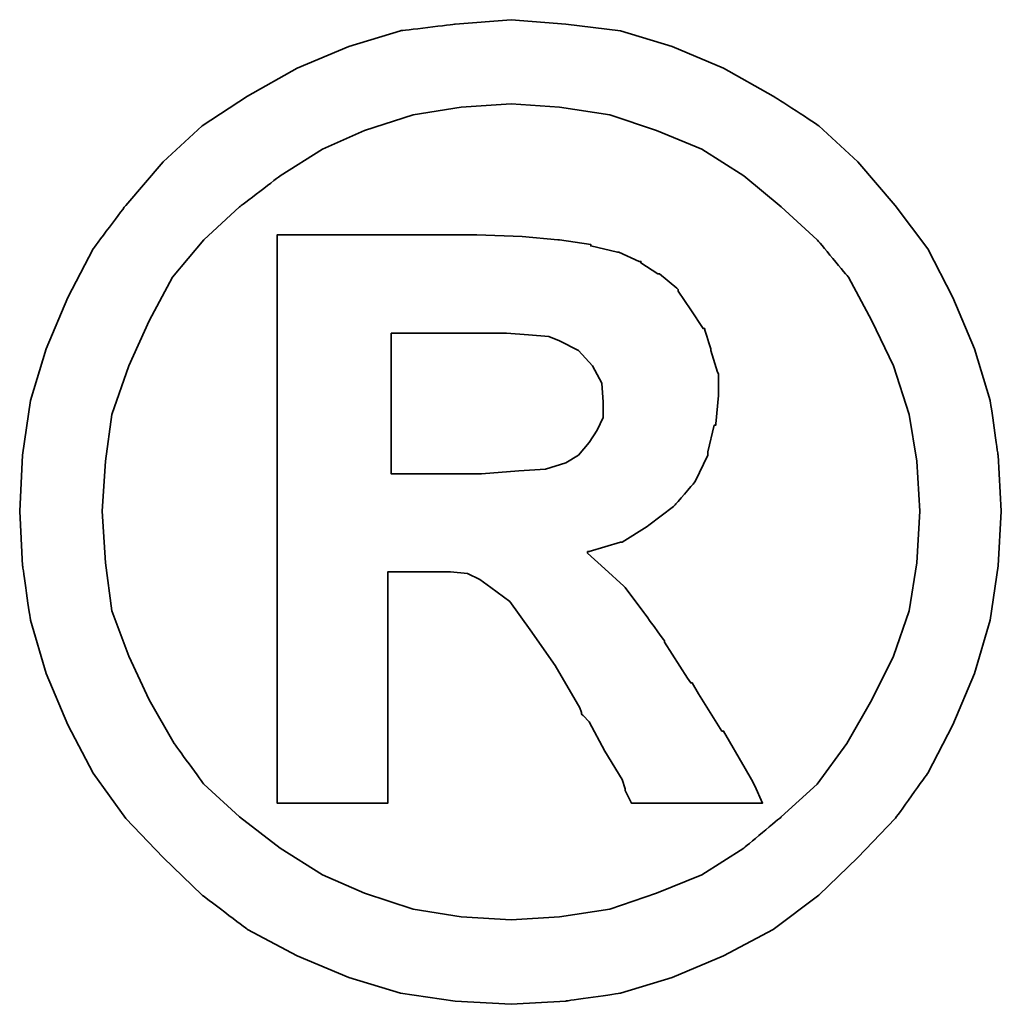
# Model space of a CAD drawing. Header units: millimetres. Extents: x -212 to 3135, y -1694 to 860.
# Tile 231 of 256: x 89.21 to 90.69, y -646.49 to -645.01. Entities that reach past the tile are written whole.
import ezdxf

# ---------------------------------------------------------------- set-up
doc = ezdxf.new("R2010")
doc.units = ezdxf.units.MM
doc.layers.add('DIM', color=4, linetype='CONTINUOUS')
doc.layers.add('layer 1', color=7, linetype='CONTINUOUS')

# ---------------------------------------------------------------- blocks, each defined once
blk = doc.blocks.new('TBI MOTION logo(完整正式版)')
at = {"layer": 'layer 1', "color": 22, "lineweight": 35}
for points, knots in [([(81.20634, 4.98624), (81.20634, 4.98624), (81.18649, 5.32862), (81.18649, 5.32862), (81.18649, 5.32862), (81.18649, 5.32862), (81.13886, 5.66206), (81.13886, 5.66206), (81.13886, 5.66206), (81.13886, 5.66206), (81.04359, 5.97764), (81.04359, 5.97764), (81.04359, 5.97764), (81.04359, 5.97764), (80.91061, 6.29124), (80.91061, 6.29124), (80.91061, 6.29124), (80.91061, 6.29124), (80.75778, 6.58697), (80.75778, 6.58697), (80.75778, 6.58697), (80.75778, 6.58697), (80.5593, 6.85294), (80.5593, 6.85294), (80.5593, 6.85294), (80.5593, 6.85294), (80.33105, 7.1189), (80.33105, 7.1189), (80.33105, 7.1189), (80.33105, 7.1189), (80.09287, 7.33921), (80.09287, 7.33921), (80.09287, 7.33921), (80.09287, 7.33921), (79.815, 7.51982), (79.815, 7.51982), (79.815, 7.51982), (79.815, 7.51982), (79.51133, 7.69051), (79.51133, 7.69051), (79.51133, 7.69051), (79.51133, 7.69051), (79.19773, 7.8235), (79.19773, 7.8235), (79.19773, 7.8235), (79.19773, 7.8235), (78.88215, 7.91877), (78.88215, 7.91877), (78.88215, 7.91877), (78.88215, 7.91877), (78.54871, 7.95846), (78.54871, 7.95846), (78.54871, 7.95846), (78.54871, 7.95846), (78.21526, 7.98625), (78.21526, 7.98625), (78.21526, 7.98625), (78.21526, 7.98625), (77.87388, 7.95846), (77.87388, 7.95846), (77.87388, 7.95846), (77.87388, 7.95846), (77.54044, 7.91877), (77.54044, 7.91877), (77.54044, 7.91877), (77.54044, 7.91877), (77.22485, 7.8235), (77.22485, 7.8235), (77.22485, 7.8235), (77.22485, 7.8235), (76.91027, 7.69051), (76.91027, 7.69051), (76.91027, 7.69051), (76.91027, 7.69051), (76.6056, 7.51982), (76.6056, 7.51982), (76.6056, 7.51982), (76.6056, 7.51982), (76.32972, 7.33921), (76.32972, 7.33921), (76.32972, 7.33921), (76.32972, 7.33921), (76.09154, 7.1189), (76.09154, 7.1189), (76.09154, 7.1189), (76.09154, 7.1189), (75.86329, 6.85294), (75.86329, 6.85294), (75.86329, 6.85294), (75.86329, 6.85294), (75.66382, 6.58697), (75.66382, 6.58697), (75.66382, 6.58697), (75.66382, 6.58697), (75.51099, 6.29124), (75.51099, 6.29124), (75.51099, 6.29124), (75.51099, 6.29124), (75.37702, 5.97764), (75.37702, 5.97764), (75.37702, 5.97764), (75.37702, 5.97764), (75.28175, 5.66206), (75.28175, 5.66206), (75.28175, 5.66206), (75.28175, 5.66206), (75.23411, 5.32862), (75.23411, 5.32862), (75.23411, 5.32862), (75.23411, 5.32862), (75.21625, 4.98624), (75.21625, 4.98624), (75.21625, 4.98624), (75.21625, 4.98624), (75.23411, 4.6528), (75.23411, 4.6528), (75.23411, 4.6528), (75.23411, 4.6528), (75.28175, 4.32035), (75.28175, 4.32035), (75.28175, 4.32035), (75.28175, 4.32035), (75.37702, 3.99583), (75.37702, 3.99583), (75.37702, 3.99583), (75.37702, 3.99583), (75.51099, 3.68224), (75.51099, 3.68224), (75.51099, 3.68224), (75.51099, 3.68224), (75.66382, 3.38749), (75.66382, 3.38749), (75.66382, 3.38749), (75.66382, 3.38749), (75.86329, 3.10963), (75.86329, 3.10963), (75.86329, 3.10963), (75.86329, 3.10963), (76.09154, 2.87145), (76.09154, 2.87145), (76.09154, 2.87145), (76.09154, 2.87145), (76.32972, 2.6432), (76.32972, 2.6432), (76.32972, 2.6432), (76.32972, 2.6432), (76.6056, 2.43381), (76.6056, 2.43381), (76.6056, 2.43381), (76.6056, 2.43381), (76.91027, 2.27205), (76.91027, 2.27205), (76.91027, 2.27205), (76.91027, 2.27205), (77.22485, 2.13906), (77.22485, 2.13906), (77.22485, 2.13906), (77.22485, 2.13906), (77.54044, 2.0438), (77.54044, 2.0438), (77.54044, 2.0438), (77.54044, 2.0438), (77.87388, 1.99616), (77.87388, 1.99616), (77.87388, 1.99616), (77.87388, 1.99616), (78.21526, 1.97631), (78.21526, 1.97631), (78.21526, 1.97631), (78.21526, 1.97631), (78.54871, 1.99616), (78.54871, 1.99616), (78.54871, 1.99616), (78.54871, 1.99616), (78.88215, 2.0438), (78.88215, 2.0438), (78.88215, 2.0438), (78.88215, 2.0438), (79.19773, 2.13906), (79.19773, 2.13906), (79.19773, 2.13906), (79.19773, 2.13906), (79.51133, 2.27205), (79.51133, 2.27205), (79.51133, 2.27205), (79.51133, 2.27205), (79.815, 2.43381), (79.815, 2.43381), (79.815, 2.43381), (79.815, 2.43381), (80.09287, 2.6432), (80.09287, 2.6432), (80.09287, 2.6432), (80.09287, 2.6432), (80.33105, 2.87145), (80.33105, 2.87145), (80.33105, 2.87145), (80.33105, 2.87145), (80.5593, 3.10963), (80.5593, 3.10963), (80.5593, 3.10963), (80.5593, 3.10963), (80.75778, 3.38749), (80.75778, 3.38749), (80.75778, 3.38749), (80.75778, 3.38749), (80.91061, 3.68224), (80.91061, 3.68224), (80.91061, 3.68224), (80.91061, 3.68224), (81.04359, 3.99583), (81.04359, 3.99583), (81.04359, 3.99583), (81.04359, 3.99583), (81.13886, 4.32035), (81.13886, 4.32035), (81.13886, 4.32035), (81.13886, 4.32035), (81.18649, 4.6528), (81.18649, 4.6528), (81.18649, 4.6528), (81.18649, 4.6528), (81.20634, 4.98624), (81.20634, 4.98624)], [0, 0, 0, 0, 0.0178571, 0.0178571, 0.0178571, 0.0178572, 0.0357143, 0.0357143, 0.0357143, 0.0357143, 0.0535714, 0.0535714, 0.0535714, 0.0535714, 0.0714286, 0.0714286, 0.0714286, 0.0714286, 0.0892857, 0.0892857, 0.0892857, 0.0892857, 0.1071429, 0.1071429, 0.1071429, 0.1071429, 0.125, 0.125, 0.125, 0.125, 0.1428571, 0.1428571, 0.1428571, 0.1428572, 0.1607143, 0.1607143, 0.1607143, 0.1607143, 0.1785714, 0.1785714, 0.1785714, 0.1785714, 0.1964286, 0.1964286, 0.1964286, 0.1964286, 0.2142857, 0.2142857, 0.2142857, 0.2142857, 0.2321429, 0.2321429, 0.2321429, 0.2321429, 0.25, 0.25, 0.25, 0.25, 0.2678571, 0.2678571, 0.2678571, 0.2678572, 0.2857143, 0.2857143, 0.2857143, 0.2857143, 0.3035714, 0.3035714, 0.3035714, 0.3035714, 0.3214286, 0.3214286, 0.3214286, 0.3214286, 0.3392857, 0.3392857, 0.3392857, 0.3392857, 0.3571429, 0.3571429, 0.3571429, 0.3571429, 0.375, 0.375, 0.375, 0.375, 0.3928571, 0.3928571, 0.3928571, 0.3928572, 0.4107143, 0.4107143, 0.4107143, 0.4107143, 0.4285714, 0.4285714, 0.4285714, 0.4285714, 0.4464286, 0.4464286, 0.4464286, 0.4464286, 0.4642857, 0.4642857, 0.4642857, 0.4642857, 0.4821429, 0.4821429, 0.4821429, 0.4821429, 0.5, 0.5, 0.5, 0.5, 0.5178571, 0.5178571, 0.5178571, 0.5178572, 0.5357143, 0.5357143, 0.5357143, 0.5357143, 0.5535714, 0.5535714, 0.5535714, 0.5535714, 0.5714286, 0.5714286, 0.5714286, 0.5714286, 0.5892857, 0.5892857, 0.5892857, 0.5892857, 0.6071429, 0.6071429, 0.6071429, 0.6071429, 0.625, 0.625, 0.625, 0.625, 0.6428571, 0.6428571, 0.6428571, 0.6428572, 0.6607143, 0.6607143, 0.6607143, 0.6607143, 0.6785714, 0.6785714, 0.6785714, 0.6785714, 0.6964286, 0.6964286, 0.6964286, 0.6964286, 0.7142857, 0.7142857, 0.7142857, 0.7142857, 0.7321429, 0.7321429, 0.7321429, 0.7321429, 0.75, 0.75, 0.75, 0.75, 0.7678571, 0.7678571, 0.7678571, 0.7678572, 0.7857143, 0.7857143, 0.7857143, 0.7857143, 0.8035714, 0.8035714, 0.8035714, 0.8035714, 0.8214286, 0.8214286, 0.8214286, 0.8214286, 0.8392857, 0.8392857, 0.8392857, 0.8392857, 0.8571429, 0.8571429, 0.8571429, 0.8571429, 0.875, 0.875, 0.875, 0.875, 0.8928571, 0.8928571, 0.8928571, 0.8928572, 0.9107143, 0.9107143, 0.9107143, 0.9107143, 0.9285714, 0.9285714, 0.9285714, 0.9285714, 0.9464286, 0.9464286, 0.9464286, 0.9464286, 0.9642857, 0.9642857, 0.9642857, 0.9642857, 0.9821429, 0.9821429, 0.9821429, 0.9821429, 1, 1, 1, 1]), ([(80.71014, 4.98624), (80.71014, 4.98624), (80.69129, 5.29091), (80.69129, 5.29091), (80.69129, 5.29091), (80.69129, 5.29091), (80.64464, 5.57672), (80.64464, 5.57672), (80.64464, 5.57672), (80.64464, 5.57672), (80.54937, 5.87245), (80.54937, 5.87245), (80.54937, 5.87245), (80.54937, 5.87245), (80.41639, 6.14833), (80.41639, 6.14833), (80.41639, 6.14833), (80.41639, 6.14833), (80.27349, 6.41429), (80.27349, 6.41429), (80.27349, 6.41429), (80.27349, 6.41429), (80.08295, 6.64255), (80.08295, 6.64255), (80.08295, 6.64255), (80.08295, 6.64255), (79.86264, 6.84301), (79.86264, 6.84301), (79.86264, 6.84301), (79.86264, 6.84301), (79.63439, 7.03355), (79.63439, 7.03355), (79.63439, 7.03355), (79.63439, 7.03355), (79.37835, 7.1963), (79.37835, 7.1963), (79.37835, 7.1963), (79.37835, 7.1963), (79.10246, 7.30944), (79.10246, 7.30944), (79.10246, 7.30944), (79.10246, 7.30944), (78.81665, 7.40471), (78.81665, 7.40471), (78.81665, 7.40471), (78.81665, 7.40471), (78.511, 7.45234), (78.511, 7.45234), (78.511, 7.45234), (78.511, 7.45234), (78.21526, 7.47219), (78.21526, 7.47219), (78.21526, 7.47219), (78.21526, 7.47219), (77.9106, 7.45234), (77.9106, 7.45234), (77.9106, 7.45234), (77.9106, 7.45234), (77.61685, 7.40471), (77.61685, 7.40471), (77.61685, 7.40471), (77.61685, 7.40471), (77.32012, 7.30944), (77.32012, 7.30944), (77.32012, 7.30944), (77.32012, 7.30944), (77.06309, 7.1963), (77.06309, 7.1963), (77.06309, 7.1963), (77.06309, 7.1963), (76.80606, 7.03355), (76.80606, 7.03355), (76.80606, 7.03355), (76.80606, 7.03355), (76.55797, 6.84301), (76.55797, 6.84301), (76.55797, 6.84301), (76.55797, 6.84301), (76.34063, 6.64255), (76.34063, 6.64255), (76.34063, 6.64255), (76.34063, 6.64255), (76.1491, 6.41429), (76.1491, 6.41429), (76.1491, 6.41429), (76.1491, 6.41429), (76.0062, 6.14833), (76.0062, 6.14833), (76.0062, 6.14833), (76.0062, 6.14833), (75.88314, 5.87245), (75.88314, 5.87245), (75.88314, 5.87245), (75.88314, 5.87245), (75.77794, 5.57672), (75.77794, 5.57672), (75.77794, 5.57672), (75.77794, 5.57672), (75.73924, 5.29091), (75.73924, 5.29091), (75.73924, 5.29091), (75.73924, 5.29091), (75.72039, 4.98624), (75.72039, 4.98624), (75.72039, 4.98624), (75.72039, 4.98624), (75.73924, 4.67165), (75.73924, 4.67165), (75.73924, 4.67165), (75.73924, 4.67165), (75.77794, 4.37791), (75.77794, 4.37791), (75.77794, 4.37791), (75.77794, 4.37791), (75.88314, 4.10102), (75.88314, 4.10102), (75.88314, 4.10102), (75.88314, 4.10102), (76.0062, 3.83407), (76.0062, 3.83407), (76.0062, 3.83407), (76.0062, 3.83407), (76.15902, 3.56811), (76.15902, 3.56811), (76.15902, 3.56811), (76.15902, 3.56811), (76.34063, 3.32001), (76.34063, 3.32001), (76.34063, 3.32001), (76.34063, 3.32001), (76.55797, 3.11955), (76.55797, 3.11955), (76.55797, 3.11955), (76.55797, 3.11955), (76.80606, 2.92901), (76.80606, 2.92901), (76.80606, 2.92901), (76.80606, 2.92901), (77.06309, 2.76725), (77.06309, 2.76725), (77.06309, 2.76725), (77.06309, 2.76725), (77.32012, 2.65412), (77.32012, 2.65412), (77.32012, 2.65412), (77.32012, 2.65412), (77.61685, 2.55786), (77.61685, 2.55786), (77.61685, 2.55786), (77.61685, 2.55786), (77.9106, 2.51022), (77.9106, 2.51022), (77.9106, 2.51022), (77.9106, 2.51022), (78.21526, 2.49137), (78.21526, 2.49137), (78.21526, 2.49137), (78.21526, 2.49137), (78.511, 2.51022), (78.511, 2.51022), (78.511, 2.51022), (78.511, 2.51022), (78.81665, 2.55786), (78.81665, 2.55786), (78.81665, 2.55786), (78.81665, 2.55786), (79.10246, 2.65412), (79.10246, 2.65412), (79.10246, 2.65412), (79.10246, 2.65412), (79.37835, 2.76725), (79.37835, 2.76725), (79.37835, 2.76725), (79.37835, 2.76725), (79.63439, 2.92901), (79.63439, 2.92901), (79.63439, 2.92901), (79.63439, 2.92901), (79.86264, 3.11955), (79.86264, 3.11955), (79.86264, 3.11955), (79.86264, 3.11955), (80.08295, 3.32001), (80.08295, 3.32001), (80.08295, 3.32001), (80.08295, 3.32001), (80.26356, 3.56811), (80.26356, 3.56811), (80.26356, 3.56811), (80.26356, 3.56811), (80.41639, 3.83407), (80.41639, 3.83407), (80.41639, 3.83407), (80.41639, 3.83407), (80.54937, 4.10102), (80.54937, 4.10102), (80.54937, 4.10102), (80.54937, 4.10102), (80.64464, 4.37791), (80.64464, 4.37791), (80.64464, 4.37791), (80.64464, 4.37791), (80.69129, 4.67165), (80.69129, 4.67165), (80.69129, 4.67165), (80.69129, 4.67165), (80.71014, 4.98624), (80.71014, 4.98624)], [0, 0, 0, 0, 0.0192308, 0.0192308, 0.0192308, 0.0192308, 0.0384615, 0.0384615, 0.0384615, 0.0384615, 0.0576923, 0.0576923, 0.0576923, 0.0576923, 0.0769231, 0.0769231, 0.0769231, 0.0769231, 0.0961538, 0.0961538, 0.0961538, 0.0961539, 0.1153846, 0.1153846, 0.1153846, 0.1153846, 0.1346154, 0.1346154, 0.1346154, 0.1346154, 0.1538462, 0.1538462, 0.1538462, 0.1538462, 0.1730769, 0.1730769, 0.1730769, 0.1730769, 0.1923077, 0.1923077, 0.1923077, 0.1923077, 0.2115385, 0.2115385, 0.2115385, 0.2115385, 0.2307692, 0.2307692, 0.2307692, 0.2307692, 0.25, 0.25, 0.25, 0.25, 0.2692308, 0.2692308, 0.2692308, 0.2692308, 0.2884615, 0.2884615, 0.2884615, 0.2884615, 0.3076923, 0.3076923, 0.3076923, 0.3076923, 0.3269231, 0.3269231, 0.3269231, 0.3269231, 0.3461538, 0.3461538, 0.3461538, 0.3461539, 0.3653846, 0.3653846, 0.3653846, 0.3653846, 0.3846154, 0.3846154, 0.3846154, 0.3846154, 0.4038462, 0.4038462, 0.4038462, 0.4038462, 0.4230769, 0.4230769, 0.4230769, 0.4230769, 0.4423077, 0.4423077, 0.4423077, 0.4423077, 0.4615385, 0.4615385, 0.4615385, 0.4615385, 0.4807692, 0.4807692, 0.4807692, 0.4807692, 0.5, 0.5, 0.5, 0.5, 0.5192308, 0.5192308, 0.5192308, 0.5192308, 0.5384615, 0.5384615, 0.5384615, 0.5384615, 0.5576923, 0.5576923, 0.5576923, 0.5576923, 0.5769231, 0.5769231, 0.5769231, 0.5769231, 0.5961538, 0.5961538, 0.5961538, 0.5961539, 0.6153846, 0.6153846, 0.6153846, 0.6153846, 0.6346154, 0.6346154, 0.6346154, 0.6346154, 0.6538462, 0.6538462, 0.6538462, 0.6538462, 0.6730769, 0.6730769, 0.6730769, 0.6730769, 0.6923077, 0.6923077, 0.6923077, 0.6923077, 0.7115385, 0.7115385, 0.7115385, 0.7115385, 0.7307692, 0.7307692, 0.7307692, 0.7307692, 0.75, 0.75, 0.75, 0.75, 0.7692308, 0.7692308, 0.7692308, 0.7692308, 0.7884615, 0.7884615, 0.7884615, 0.7884615, 0.8076923, 0.8076923, 0.8076923, 0.8076923, 0.8269231, 0.8269231, 0.8269231, 0.8269231, 0.8461538, 0.8461538, 0.8461538, 0.8461539, 0.8653846, 0.8653846, 0.8653846, 0.8653846, 0.8846154, 0.8846154, 0.8846154, 0.8846154, 0.9038462, 0.9038462, 0.9038462, 0.9038462, 0.9230769, 0.9230769, 0.9230769, 0.9230769, 0.9423077, 0.9423077, 0.9423077, 0.9423077, 0.9615385, 0.9615385, 0.9615385, 0.9615385, 0.9807692, 0.9807692, 0.9807692, 0.9807692, 1, 1, 1, 1]), ([(76.78721, 3.2823), (76.78721, 3.2823), (76.78721, 3.32001), (76.78721, 3.32001), (76.78721, 3.32001), (76.78721, 3.32001), (76.78721, 3.42422), (76.78721, 3.42422), (76.78721, 3.42422), (76.78721, 3.42422), (76.78721, 3.59689), (76.78721, 3.59689), (76.78721, 3.59689), (76.78721, 3.59689), (76.78721, 3.80529), (76.78721, 3.80529), (76.78721, 3.80529), (76.78721, 3.80529), (76.78721, 4.0524), (76.78721, 4.0524), (76.78721, 4.0524), (76.78721, 4.0524), (76.78721, 4.32035), (76.78721, 4.32035), (76.78721, 4.32035), (76.78721, 4.32035), (76.78721, 4.92868), (76.78721, 4.92868), (76.78721, 4.92868), (76.78721, 4.92868), (76.78721, 5.53801), (76.78721, 5.53801), (76.78721, 5.53801), (76.78721, 5.53801), (76.78721, 5.82482), (76.78721, 5.82482), (76.78721, 5.82482), (76.78721, 5.82482), (76.78721, 6.07291), (76.78721, 6.07291), (76.78721, 6.07291), (76.78721, 6.07291), (76.78721, 6.30017), (76.78721, 6.30017), (76.78721, 6.30017), (76.78721, 6.30017), (76.78721, 6.45399), (76.78721, 6.45399), (76.78721, 6.45399), (76.78721, 6.45399), (76.78721, 6.5572), (76.78721, 6.5572), (76.78721, 6.5572), (76.78721, 6.5572), (76.78721, 6.59689), (76.78721, 6.59689), (76.78721, 6.59689), (76.78721, 6.59689), (76.78721, 6.67232), (76.78721, 6.67232), (76.78721, 6.67232), (76.78721, 6.67232), (76.8537, 6.67232), (76.8537, 6.67232), (76.8537, 6.67232), (76.8537, 6.67232), (76.87355, 6.67232), (76.87355, 6.67232), (76.87355, 6.67232), (76.87355, 6.67232), (76.91027, 6.67232), (76.91027, 6.67232), (76.91027, 6.67232), (76.91027, 6.67232), (77.04424, 6.67232), (77.04424, 6.67232), (77.04424, 6.67232), (77.04424, 6.67232), (77.22485, 6.67232), (77.22485, 6.67232), (77.22485, 6.67232), (77.22485, 6.67232), (77.43524, 6.67232), (77.43524, 6.67232), (77.43524, 6.67232), (77.43524, 6.67232), (77.65357, 6.67232), (77.65357, 6.67232), (77.65357, 6.67232), (77.65357, 6.67232), (77.82625, 6.67232), (77.82625, 6.67232), (77.82625, 6.67232), (77.82625, 6.67232), (77.94037, 6.67232), (77.94037, 6.67232), (77.94037, 6.67232), (77.94037, 6.67232), (77.97709, 6.67232), (77.97709, 6.67232), (77.97709, 6.67232), (77.97709, 6.67232), (77.99694, 6.67232), (77.99694, 6.67232), (77.99694, 6.67232), (77.99694, 6.67232), (78.00686, 6.67232), (78.00686, 6.67232), (78.00686, 6.67232), (78.00686, 6.67232), (78.28275, 6.6624), (78.28275, 6.6624), (78.28275, 6.6624), (78.28275, 6.6624), (78.50107, 6.64255), (78.50107, 6.64255), (78.50107, 6.64255), (78.50107, 6.64255), (78.511, 6.64255), (78.511, 6.64255), (78.511, 6.64255), (78.511, 6.64255), (78.70154, 6.61476), (78.70154, 6.61476), (78.70154, 6.61476), (78.70154, 6.61476), (78.70154, 6.60483), (78.70154, 6.60483), (78.70154, 6.60483), (78.70154, 6.60483), (78.86429, 6.56713), (78.86429, 6.56713), (78.86429, 6.56713), (78.86429, 6.56713), (78.87223, 6.56713), (78.87223, 6.56713), (78.87223, 6.56713), (78.87223, 6.56713), (78.99727, 6.51056), (78.99727, 6.51056), (78.99727, 6.51056), (78.99727, 6.51056), (79.00719, 6.51056), (79.00719, 6.51056), (79.00719, 6.51056), (79.00719, 6.51056), (79.00719, 6.50162), (79.00719, 6.50162), (79.00719, 6.50162), (79.00719, 6.50162), (79.1104, 6.43415), (79.1104, 6.43415), (79.1104, 6.43415), (79.1104, 6.43415), (79.12132, 6.43415), (79.12132, 6.43415), (79.12132, 6.43415), (79.12132, 6.43415), (79.22552, 6.34781), (79.22552, 6.34781), (79.22552, 6.34781), (79.22552, 6.34781), (79.23544, 6.33888), (79.23544, 6.33888), (79.23544, 6.33888), (79.23544, 6.33888), (79.23544, 6.32895), (79.23544, 6.32895), (79.23544, 6.32895), (79.23544, 6.32895), (79.31087, 6.21483), (79.31087, 6.21483), (79.31087, 6.21483), (79.31087, 6.21483), (79.38629, 6.1007), (79.38629, 6.1007), (79.38629, 6.1007), (79.38629, 6.1007), (79.3972, 6.1007), (79.3972, 6.1007), (79.3972, 6.1007), (79.3972, 6.1007), (79.3972, 6.09078), (79.3972, 6.09078), (79.3972, 6.09078), (79.3972, 6.09078), (79.43392, 5.97764), (79.43392, 5.97764), (79.43392, 5.97764), (79.43392, 5.97764), (79.43392, 5.96772), (79.43392, 5.96772), (79.43392, 5.96772), (79.43392, 5.96772), (79.47362, 5.83474), (79.47362, 5.83474), (79.47362, 5.83474), (79.47362, 5.83474), (79.48156, 5.82482), (79.48156, 5.82482), (79.48156, 5.82482), (79.48156, 5.82482), (79.48156, 5.69977), (79.48156, 5.69977), (79.48156, 5.69977), (79.48156, 5.69977), (79.48156, 5.69183), (79.48156, 5.69183), (79.48156, 5.69183), (79.48156, 5.69183), (79.4637, 5.51915), (79.4637, 5.51915), (79.4637, 5.51915), (79.4637, 5.51915), (79.4637, 5.51122), (79.4637, 5.51122), (79.4637, 5.51122), (79.4637, 5.51122), (79.45377, 5.51122), (79.45377, 5.51122), (79.45377, 5.51122), (79.45377, 5.51122), (79.41507, 5.34847), (79.41507, 5.34847), (79.41507, 5.34847), (79.41507, 5.34847), (79.41507, 5.33854), (79.41507, 5.33854), (79.41507, 5.33854), (79.41507, 5.33854), (79.41507, 5.32862), (79.41507, 5.32862), (79.41507, 5.32862), (79.41507, 5.32862), (79.33865, 5.16785), (79.33865, 5.16785), (79.33865, 5.16785), (79.33865, 5.16785), (79.33071, 5.15693), (79.33071, 5.15693), (79.33071, 5.15693), (79.33071, 5.15693), (79.2156, 5.02495), (79.2156, 5.02495), (79.2156, 5.02495), (79.2156, 5.02495), (79.20567, 5.01502), (79.20567, 5.01502), (79.20567, 5.01502), (79.20567, 5.01502), (79.05483, 4.89991), (79.05483, 4.89991), (79.05483, 4.89991), (79.05483, 4.89991), (79.04491, 4.89197), (79.04491, 4.89197), (79.04491, 4.89197), (79.04491, 4.89197), (78.89208, 4.7967), (78.89208, 4.7967), (78.89208, 4.7967), (78.89208, 4.7967), (78.88215, 4.7967), (78.88215, 4.7967), (78.88215, 4.7967), (78.88215, 4.7967), (78.69161, 4.73913), (78.69161, 4.73913), (78.69161, 4.73913), (78.69161, 4.73913), (78.68169, 4.73913), (78.68169, 4.73913), (78.68169, 4.73913), (78.68169, 4.73913), (78.68169, 4.72921), (78.68169, 4.72921), (78.68169, 4.72921), (78.68169, 4.72921), (78.78688, 4.63394), (78.78688, 4.63394), (78.78688, 4.63394), (78.78688, 4.63394), (78.902, 4.52875), (78.902, 4.52875), (78.902, 4.52875), (78.902, 4.52875), (78.91093, 4.52081), (78.91093, 4.52081), (78.91093, 4.52081), (78.91093, 4.52081), (79.02506, 4.36798), (79.02506, 4.36798), (79.02506, 4.36798), (79.02506, 4.36798), (79.1501, 4.1953), (79.1501, 4.1953), (79.1501, 4.1953), (79.1501, 4.1953), (79.1501, 4.18736), (79.1501, 4.18736), (79.1501, 4.18736), (79.1501, 4.18736), (79.29201, 3.96705), (79.29201, 3.96705), (79.29201, 3.96705), (79.29201, 3.96705), (79.31087, 3.93828), (79.31087, 3.93828), (79.31087, 3.93828), (79.31087, 3.93828), (79.32079, 3.93828), (79.32079, 3.93828), (79.32079, 3.93828), (79.32079, 3.93828), (79.3585, 3.87178), (79.3585, 3.87178), (79.3585, 3.87178), (79.3585, 3.87178), (79.50141, 3.64353), (79.50141, 3.64353), (79.50141, 3.64353), (79.50141, 3.64353), (79.51133, 3.64353), (79.51133, 3.64353), (79.51133, 3.64353), (79.51133, 3.64353), (79.64431, 3.41528), (79.64431, 3.41528), (79.64431, 3.41528), (79.64431, 3.41528), (79.68202, 3.3478), (79.68202, 3.3478), (79.68202, 3.3478), (79.68202, 3.3478), (79.70187, 3.31009), (79.70187, 3.31009), (79.70187, 3.31009), (79.70187, 3.31009), (79.7495, 3.2049), (79.7495, 3.2049), (79.7495, 3.2049), (79.7495, 3.2049), (79.64431, 3.2049), (79.64431, 3.2049), (79.64431, 3.2049), (79.64431, 3.2049), (79.62546, 3.2049), (79.62546, 3.2049), (79.62546, 3.2049), (79.62546, 3.2049), (79.53912, 3.2049), (79.53912, 3.2049), (79.53912, 3.2049), (79.53912, 3.2049), (79.31087, 3.2049), (79.31087, 3.2049), (79.31087, 3.2049), (79.31087, 3.2049), (79.08262, 3.2049), (79.08262, 3.2049), (79.08262, 3.2049), (79.08262, 3.2049), (79.00719, 3.2049), (79.00719, 3.2049), (79.00719, 3.2049), (79.00719, 3.2049), (78.98735, 3.2049), (78.98735, 3.2049), (78.98735, 3.2049), (78.98735, 3.2049), (78.94964, 3.2049), (78.94964, 3.2049), (78.94964, 3.2049), (78.94964, 3.2049), (78.92979, 3.24459), (78.92979, 3.24459), (78.92979, 3.24459), (78.92979, 3.24459), (78.91093, 3.2823), (78.91093, 3.2823), (78.91093, 3.2823), (78.91093, 3.2823), (78.91093, 3.29223), (78.91093, 3.29223), (78.91093, 3.29223), (78.91093, 3.29223), (78.89208, 3.3478), (78.89208, 3.3478), (78.89208, 3.3478), (78.89208, 3.3478), (78.78688, 3.52048), (78.78688, 3.52048), (78.78688, 3.52048), (78.78688, 3.52048), (78.69161, 3.7001), (78.69161, 3.7001), (78.69161, 3.7001), (78.69161, 3.7001), (78.6539, 3.7388), (78.6539, 3.7388), (78.6539, 3.7388), (78.6539, 3.7388), (78.64398, 3.74873), (78.64398, 3.74873), (78.64398, 3.74873), (78.64398, 3.74873), (78.64398, 3.75766), (78.64398, 3.75766), (78.64398, 3.75766), (78.64398, 3.75766), (78.63405, 3.78644), (78.63405, 3.78644), (78.63405, 3.78644), (78.63405, 3.78644), (78.48321, 4.04347), (78.48321, 4.04347), (78.48321, 4.04347), (78.48321, 4.04347), (78.33038, 4.2618), (78.33038, 4.2618), (78.33038, 4.2618), (78.33038, 4.2618), (78.20732, 4.43447), (78.20732, 4.43447), (78.20732, 4.43447), (78.20732, 4.43447), (78.09221, 4.52081), (78.09221, 4.52081), (78.09221, 4.52081), (78.09221, 4.52081), (78.02472, 4.56845), (78.02472, 4.56845), (78.02472, 4.56845), (78.02472, 4.56845), (77.9493, 4.60616), (77.9493, 4.60616), (77.9493, 4.60616), (77.9493, 4.60616), (77.8451, 4.61608), (77.8451, 4.61608), (77.8451, 4.61608), (77.8451, 4.61608), (77.71113, 4.61608), (77.71113, 4.61608), (77.71113, 4.61608), (77.71113, 4.61608), (77.69128, 4.61608), (77.69128, 4.61608), (77.69128, 4.61608), (77.69128, 4.61608), (77.67342, 4.61608), (77.67342, 4.61608), (77.67342, 4.61608), (77.67342, 4.61608), (77.5583, 4.61608), (77.5583, 4.61608), (77.5583, 4.61608), (77.5583, 4.61608), (77.46303, 4.61608), (77.46303, 4.61608), (77.46303, 4.61608), (77.46303, 4.61608), (77.46303, 4.54761), (77.46303, 4.54761), (77.46303, 4.54761), (77.46303, 4.54761), (77.46303, 4.47318), (77.46303, 4.47318), (77.46303, 4.47318), (77.46303, 4.47318), (77.46303, 4.24294), (77.46303, 4.24294), (77.46303, 4.24294), (77.46303, 4.24294), (77.46303, 3.99583), (77.46303, 3.99583), (77.46303, 3.99583), (77.46303, 3.99583), (77.46303, 3.72888), (77.46303, 3.72888), (77.46303, 3.72888), (77.46303, 3.72888), (77.46303, 3.51055), (77.46303, 3.51055), (77.46303, 3.51055), (77.46303, 3.51055), (77.46303, 3.42422), (77.46303, 3.42422), (77.46303, 3.42422), (77.46303, 3.42422), (77.46303, 3.35773), (77.46303, 3.35773), (77.46303, 3.35773), (77.46303, 3.35773), (77.46303, 3.30017), (77.46303, 3.30017), (77.46303, 3.30017), (77.46303, 3.30017), (77.46303, 3.2823), (77.46303, 3.2823), (77.46303, 3.2823), (77.46303, 3.2823), (77.46303, 3.2049), (77.46303, 3.2049), (77.46303, 3.2049), (77.46303, 3.2049), (77.39753, 3.2049), (77.39753, 3.2049), (77.39753, 3.2049), (77.39753, 3.2049), (77.37768, 3.2049), (77.37768, 3.2049), (77.37768, 3.2049), (77.37768, 3.2049), (77.32012, 3.2049), (77.32012, 3.2049), (77.32012, 3.2049), (77.32012, 3.2049), (77.12165, 3.2049), (77.12165, 3.2049), (77.12165, 3.2049), (77.12165, 3.2049), (76.94897, 3.2049), (76.94897, 3.2049), (76.94897, 3.2049), (76.94897, 3.2049), (76.8924, 3.2049), (76.8924, 3.2049), (76.8924, 3.2049), (76.8924, 3.2049), (76.8537, 3.2049), (76.8537, 3.2049), (76.8537, 3.2049), (76.8537, 3.2049), (76.78721, 3.2049), (76.78721, 3.2049), (76.78721, 3.2049), (76.78721, 3.2049), (76.78721, 3.2823), (76.78721, 3.2823)], [0, 0, 0, 0, 0.0074074, 0.0074074, 0.0074074, 0.0074074, 0.0148148, 0.0148148, 0.0148148, 0.0148148, 0.0222222, 0.0222222, 0.0222222, 0.0222222, 0.0296296, 0.0296296, 0.0296296, 0.0296296, 0.037037, 0.037037, 0.037037, 0.037037, 0.0444444, 0.0444444, 0.0444444, 0.0444445, 0.0518519, 0.0518519, 0.0518519, 0.0518519, 0.0592593, 0.0592593, 0.0592593, 0.0592593, 0.0666667, 0.0666667, 0.0666667, 0.0666667, 0.0740741, 0.0740741, 0.0740741, 0.0740741, 0.0814815, 0.0814815, 0.0814815, 0.0814815, 0.0888889, 0.0888889, 0.0888889, 0.0888889, 0.0962963, 0.0962963, 0.0962963, 0.0962963, 0.1037037, 0.1037037, 0.1037037, 0.1037037, 0.1111111, 0.1111111, 0.1111111, 0.1111111, 0.1185185, 0.1185185, 0.1185185, 0.1185185, 0.1259259, 0.1259259, 0.1259259, 0.1259259, 0.1333333, 0.1333333, 0.1333333, 0.1333333, 0.1407407, 0.1407407, 0.1407407, 0.1407408, 0.1481481, 0.1481481, 0.1481481, 0.1481482, 0.1555556, 0.1555556, 0.1555556, 0.1555556, 0.162963, 0.162963, 0.162963, 0.162963, 0.1703704, 0.1703704, 0.1703704, 0.1703704, 0.1777778, 0.1777778, 0.1777778, 0.1777778, 0.1851852, 0.1851852, 0.1851852, 0.1851852, 0.1925926, 0.1925926, 0.1925926, 0.1925926, 0.2, 0.2, 0.2, 0.2, 0.2074074, 0.2074074, 0.2074074, 0.2074074, 0.2148148, 0.2148148, 0.2148148, 0.2148148, 0.2222222, 0.2222222, 0.2222222, 0.2222222, 0.2296296, 0.2296296, 0.2296296, 0.2296296, 0.237037, 0.237037, 0.237037, 0.237037, 0.2444444, 0.2444444, 0.2444444, 0.2444445, 0.2518519, 0.2518519, 0.2518519, 0.2518519, 0.2592593, 0.2592593, 0.2592593, 0.2592593, 0.2666667, 0.2666667, 0.2666667, 0.2666667, 0.2740741, 0.2740741, 0.2740741, 0.2740741, 0.2814815, 0.2814815, 0.2814815, 0.2814815, 0.2888889, 0.2888889, 0.2888889, 0.2888889, 0.2962963, 0.2962963, 0.2962963, 0.2962963, 0.3037037, 0.3037037, 0.3037037, 0.3037037, 0.3111111, 0.3111111, 0.3111111, 0.3111111, 0.3185185, 0.3185185, 0.3185185, 0.3185185, 0.3259259, 0.3259259, 0.3259259, 0.3259259, 0.3333333, 0.3333333, 0.3333333, 0.3333333, 0.3407407, 0.3407407, 0.3407407, 0.3407408, 0.3481481, 0.3481481, 0.3481481, 0.3481482, 0.3555556, 0.3555556, 0.3555556, 0.3555556, 0.362963, 0.362963, 0.362963, 0.362963, 0.3703704, 0.3703704, 0.3703704, 0.3703704, 0.3777778, 0.3777778, 0.3777778, 0.3777778, 0.3851852, 0.3851852, 0.3851852, 0.3851852, 0.3925926, 0.3925926, 0.3925926, 0.3925926, 0.4, 0.4, 0.4, 0.4, 0.4074074, 0.4074074, 0.4074074, 0.4074074, 0.4148148, 0.4148148, 0.4148148, 0.4148148, 0.4222222, 0.4222222, 0.4222222, 0.4222222, 0.4296296, 0.4296296, 0.4296296, 0.4296296, 0.437037, 0.437037, 0.437037, 0.437037, 0.4444444, 0.4444444, 0.4444444, 0.4444445, 0.4518519, 0.4518519, 0.4518519, 0.4518519, 0.4592593, 0.4592593, 0.4592593, 0.4592593, 0.4666667, 0.4666667, 0.4666667, 0.4666667, 0.4740741, 0.4740741, 0.4740741, 0.4740741, 0.4814815, 0.4814815, 0.4814815, 0.4814815, 0.4888889, 0.4888889, 0.4888889, 0.4888889, 0.4962963, 0.4962963, 0.4962963, 0.4962963, 0.5037037, 0.5037037, 0.5037037, 0.5037037, 0.5111111, 0.5111111, 0.5111111, 0.5111111, 0.5185185, 0.5185185, 0.5185185, 0.5185185, 0.5259259, 0.5259259, 0.5259259, 0.5259259, 0.5333333, 0.5333333, 0.5333333, 0.5333333, 0.5407407, 0.5407407, 0.5407407, 0.5407408, 0.5481481, 0.5481481, 0.5481481, 0.5481482, 0.5555556, 0.5555556, 0.5555556, 0.5555556, 0.562963, 0.562963, 0.562963, 0.562963, 0.5703704, 0.5703704, 0.5703704, 0.5703704, 0.5777778, 0.5777778, 0.5777778, 0.5777778, 0.5851852, 0.5851852, 0.5851852, 0.5851852, 0.5925926, 0.5925926, 0.5925926, 0.5925926, 0.6, 0.6, 0.6, 0.6, 0.6074074, 0.6074074, 0.6074074, 0.6074074, 0.6148148, 0.6148148, 0.6148148, 0.6148148, 0.6222222, 0.6222222, 0.6222222, 0.6222222, 0.6296296, 0.6296296, 0.6296296, 0.6296296, 0.637037, 0.637037, 0.637037, 0.637037, 0.6444444, 0.6444444, 0.6444444, 0.6444445, 0.6518519, 0.6518519, 0.6518519, 0.6518519, 0.6592593, 0.6592593, 0.6592593, 0.6592593, 0.6666667, 0.6666667, 0.6666667, 0.6666667, 0.6740741, 0.6740741, 0.6740741, 0.6740741, 0.6814815, 0.6814815, 0.6814815, 0.6814815, 0.6888889, 0.6888889, 0.6888889, 0.6888889, 0.6962963, 0.6962963, 0.6962963, 0.6962963, 0.7037037, 0.7037037, 0.7037037, 0.7037037, 0.7111111, 0.7111111, 0.7111111, 0.7111111, 0.7185185, 0.7185185, 0.7185185, 0.7185185, 0.7259259, 0.7259259, 0.7259259, 0.7259259, 0.7333333, 0.7333333, 0.7333333, 0.7333333, 0.7407407, 0.7407407, 0.7407407, 0.7407408, 0.7481481, 0.7481481, 0.7481481, 0.7481482, 0.7555556, 0.7555556, 0.7555556, 0.7555556, 0.762963, 0.762963, 0.762963, 0.762963, 0.7703704, 0.7703704, 0.7703704, 0.7703704, 0.7777778, 0.7777778, 0.7777778, 0.7777778, 0.7851852, 0.7851852, 0.7851852, 0.7851852, 0.7925926, 0.7925926, 0.7925926, 0.7925926, 0.8, 0.8, 0.8, 0.8, 0.8074074, 0.8074074, 0.8074074, 0.8074074, 0.8148148, 0.8148148, 0.8148148, 0.8148148, 0.8222222, 0.8222222, 0.8222222, 0.8222222, 0.8296296, 0.8296296, 0.8296296, 0.8296296, 0.837037, 0.837037, 0.837037, 0.837037, 0.8444444, 0.8444444, 0.8444444, 0.8444445, 0.8518519, 0.8518519, 0.8518519, 0.8518519, 0.8592593, 0.8592593, 0.8592593, 0.8592593, 0.8666667, 0.8666667, 0.8666667, 0.8666667, 0.8740741, 0.8740741, 0.8740741, 0.8740741, 0.8814815, 0.8814815, 0.8814815, 0.8814815, 0.8888889, 0.8888889, 0.8888889, 0.8888889, 0.8962963, 0.8962963, 0.8962963, 0.8962963, 0.9037037, 0.9037037, 0.9037037, 0.9037037, 0.9111111, 0.9111111, 0.9111111, 0.9111111, 0.9185185, 0.9185185, 0.9185185, 0.9185185, 0.9259259, 0.9259259, 0.9259259, 0.9259259, 0.9333333, 0.9333333, 0.9333333, 0.9333333, 0.9407407, 0.9407407, 0.9407407, 0.9407408, 0.9481481, 0.9481481, 0.9481481, 0.9481482, 0.9555556, 0.9555556, 0.9555556, 0.9555556, 0.962963, 0.962963, 0.962963, 0.962963, 0.9703704, 0.9703704, 0.9703704, 0.9703704, 0.9777778, 0.9777778, 0.9777778, 0.9777778, 0.9851852, 0.9851852, 0.9851852, 0.9851852, 0.9925926, 0.9925926, 0.9925926, 0.9925926, 1, 1, 1, 1]), ([(77.48288, 6.07291), (77.48288, 6.07291), (77.48288, 5.99551), (77.48288, 5.99551), (77.48288, 5.99551), (77.48288, 5.99551), (77.48288, 5.82482), (77.48288, 5.82482), (77.48288, 5.82482), (77.48288, 5.82482), (77.48288, 5.63328), (77.48288, 5.63328), (77.48288, 5.63328), (77.48288, 5.63328), (77.48288, 5.46358), (77.48288, 5.46358), (77.48288, 5.46358), (77.48288, 5.46358), (77.48288, 5.29091), (77.48288, 5.29091), (77.48288, 5.29091), (77.48288, 5.29091), (77.48288, 5.21449), (77.48288, 5.21449), (77.48288, 5.21449), (77.48288, 5.21449), (77.50074, 5.21449), (77.50074, 5.21449), (77.50074, 5.21449), (77.50074, 5.21449), (77.71113, 5.21449), (77.71113, 5.21449), (77.71113, 5.21449), (77.71113, 5.21449), (77.94037, 5.21449), (77.94037, 5.21449), (77.94037, 5.21449), (77.94037, 5.21449), (78.01579, 5.21449), (78.01579, 5.21449), (78.01579, 5.21449), (78.01579, 5.21449), (78.03465, 5.21449), (78.03465, 5.21449), (78.03465, 5.21449), (78.03465, 5.21449), (78.2629, 5.23335), (78.2629, 5.23335), (78.2629, 5.23335), (78.2629, 5.23335), (78.42565, 5.24327), (78.42565, 5.24327), (78.42565, 5.24327), (78.42565, 5.24327), (78.54871, 5.28098), (78.54871, 5.28098), (78.54871, 5.28098), (78.54871, 5.28098), (78.62611, 5.32862), (78.62611, 5.32862), (78.62611, 5.32862), (78.62611, 5.32862), (78.69161, 5.40503), (78.69161, 5.40503), (78.69161, 5.40503), (78.69161, 5.40503), (78.73925, 5.48145), (78.73925, 5.48145), (78.73925, 5.48145), (78.73925, 5.48145), (78.77696, 5.55885), (78.77696, 5.55885), (78.77696, 5.55885), (78.77696, 5.55885), (78.77696, 5.65214), (78.77696, 5.65214), (78.77696, 5.65214), (78.77696, 5.65214), (78.76902, 5.76726), (78.76902, 5.76726), (78.76902, 5.76726), (78.76902, 5.76726), (78.71146, 5.87245), (78.71146, 5.87245), (78.71146, 5.87245), (78.71146, 5.87245), (78.62611, 5.96772), (78.62611, 5.96772), (78.62611, 5.96772), (78.62611, 5.96772), (78.511, 6.02528), (78.511, 6.02528), (78.511, 6.02528), (78.511, 6.02528), (78.44451, 6.05306), (78.44451, 6.05306), (78.44451, 6.05306), (78.44451, 6.05306), (78.32046, 6.06299), (78.32046, 6.06299), (78.32046, 6.06299), (78.32046, 6.06299), (78.18748, 6.07291), (78.18748, 6.07291), (78.18748, 6.07291), (78.18748, 6.07291), (77.99694, 6.07291), (77.99694, 6.07291), (77.99694, 6.07291), (77.99694, 6.07291), (77.97709, 6.07291), (77.97709, 6.07291), (77.97709, 6.07291), (77.97709, 6.07291), (77.90167, 6.07291), (77.90167, 6.07291), (77.90167, 6.07291), (77.90167, 6.07291), (77.69128, 6.07291), (77.69128, 6.07291), (77.69128, 6.07291), (77.69128, 6.07291), (77.50074, 6.07291), (77.50074, 6.07291), (77.50074, 6.07291), (77.50074, 6.07291), (77.48288, 6.07291), (77.48288, 6.07291)], [0, 0, 0, 0, 0.03125, 0.03125, 0.03125, 0.03125, 0.0625, 0.0625, 0.0625, 0.0625, 0.09375, 0.09375, 0.09375, 0.09375, 0.125, 0.125, 0.125, 0.125, 0.15625, 0.15625, 0.15625, 0.15625, 0.1875, 0.1875, 0.1875, 0.1875, 0.21875, 0.21875, 0.21875, 0.21875, 0.25, 0.25, 0.25, 0.25, 0.28125, 0.28125, 0.28125, 0.28125, 0.3125, 0.3125, 0.3125, 0.3125, 0.34375, 0.34375, 0.34375, 0.34375, 0.375, 0.375, 0.375, 0.375, 0.40625, 0.40625, 0.40625, 0.40625, 0.4375, 0.4375, 0.4375, 0.4375, 0.46875, 0.46875, 0.46875, 0.46875, 0.5, 0.5, 0.5, 0.5, 0.53125, 0.53125, 0.53125, 0.53125, 0.5625, 0.5625, 0.5625, 0.5625, 0.59375, 0.59375, 0.59375, 0.59375, 0.625, 0.625, 0.625, 0.625, 0.65625, 0.65625, 0.65625, 0.65625, 0.6875, 0.6875, 0.6875, 0.6875, 0.71875, 0.71875, 0.71875, 0.71875, 0.75, 0.75, 0.75, 0.75, 0.78125, 0.78125, 0.78125, 0.78125, 0.8125, 0.8125, 0.8125, 0.8125, 0.84375, 0.84375, 0.84375, 0.84375, 0.875, 0.875, 0.875, 0.875, 0.90625, 0.90625, 0.90625, 0.90625, 0.9375, 0.9375, 0.9375, 0.9375, 0.96875, 0.96875, 0.96875, 0.96875, 1, 1, 1, 1])]:
    blk.add_open_spline(points, degree=3, knots=knots, dxfattribs=at)

msp = doc.modelspace()

# ---------------------------------------------------------------- block references
at = {"layer": 'DIM', "color": 7, "xscale": 0.246592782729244, "yscale": 0.246592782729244, "zscale": 0.246592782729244}
msp.add_blockref('TBI MOTION logo(完整正式版)', (70.6659, -646.9799), dxfattribs=at)

doc.saveas('drawing.dxf')
